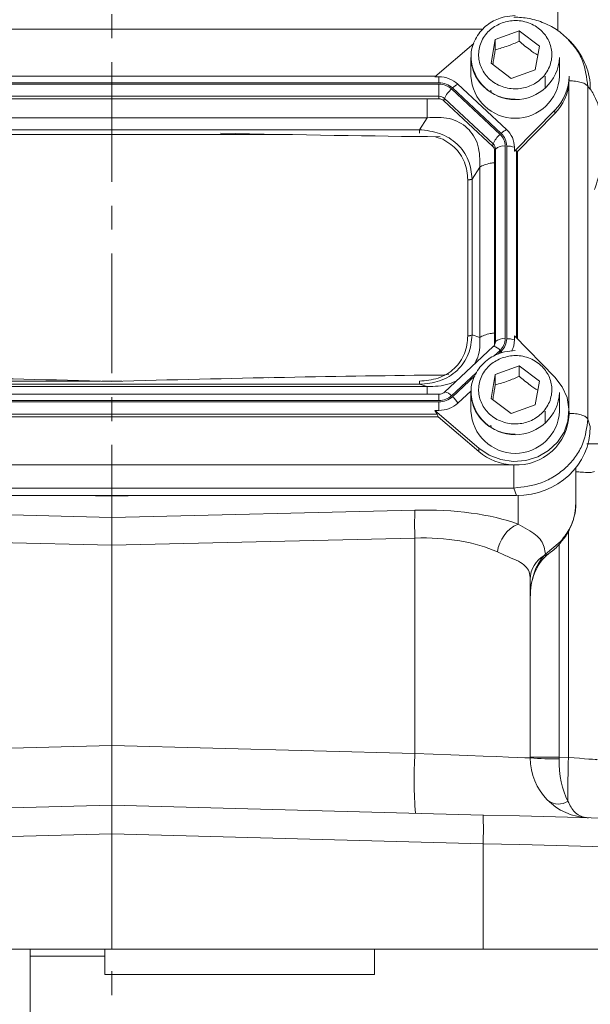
# Model space of a CAD drawing. Header units: inches. Extents: x 0.3 to 33.9, y 0.2 to 21.6.
# Tile 10 of 27: x 22.9 to 25.3, y 4.8 to 8.9. Entities that reach past the tile are written whole.
import ezdxf

# ---------------------------------------------------------------- set-up
doc = ezdxf.new("R2010")
doc.units = ezdxf.units.IN
doc.header["$MEASUREMENT"] = 0
doc.linetypes.add('CENTERX2', pattern=[0.8, 0.5, -0.1, 0.1, -0.1])
doc.layers.add('SLD-0', color=7, linetype='Continuous', lineweight=15)
doc.styles.add('SLDTEXTSTYLE0', font='TXT', dxfattribs={"width": 0.75})
doc.dimstyles.new('SLDDIMSTYLE0', dxfattribs={"dimtxt": 0.25, "dimasz": 0.13, "dimexe": 0, "dimexo": 0.0625, "dimgap": 0.0625, "dimtad": 0, "dimtih": 1, "dimtoh": 1, "dimrnd": 1e-09, "dimzin": 12, "dimdsep": 46, "dimtxsty": 'SLDTEXTSTYLE0', "dimsah": 1, "dimcen": 0.09, "dimadec": 0, "dimazin": 3, "dimtfac": 1, "dimtofl": 0, "dimtmove": 0, "dimatfit": 3, "dimfxl": 1, "dimfrac": 2, "dimtolj": 1, "dimtzin": 12, "dimarcsym": 0})

# ---------------------------------------------------------------- blocks, each defined once
blk = doc.blocks.new('_D_11')
at = {"layer": 'SLD-0'}
for p, q in [((23.369, 12.6045), (30.951, 12.6045)), ((30.826, 12.6045), (30.826, 9.2256)), ((30.3469, 8.8515), (30.2962, 8.8515)), ((30.2962, 8.8515), (30.2962, 8.4547)), ((31.3051, 8.8515), (31.3559, 8.8515)), ((31.3559, 8.8515), (31.3559, 8.4547)), ((30.2962, 8.4547), (30.3469, 8.4547)), ((31.3559, 8.4547), (31.3051, 8.4547)), ((30.826, 5.0249), (30.826, 8.4039)), ((26.866, 5.0249), (30.951, 5.0249))]:
    blk.add_line(p, q, dxfattribs=at)
for points in [[(30.826, 12.6045), (30.806, 12.4745), (30.846, 12.4745)], [(30.826, 5.0249), (30.846, 5.1549), (30.806, 5.1549)]]:
    blk.add_solid(points, dxfattribs=at)
at = {"layer": 'SLD-0', "char_height": 0.25, "attachment_point": 1, "style": 'SLDTEXTSTYLE0'}
for s, insert in [('7.58', (30.4012, 9.2246, -2.4475)), ('192.5', (30.4104, 8.7769, -2.4475))]:
    blk.add_mtext(s, dxfattribs=dict(at, insert=insert))

msp = doc.modelspace()

# ---------------------------------------------------------------- linework, layer by layer
at = {"color": 8, "linetype": 'Continuous', "lineweight": 15}
for p, q in [((25.1848, 10.3555), (25.1848, 8.8634)), ((24.8696, 8.8693), (21.7131, 8.8693)), ((25.2308, 7.2817), (25.2308, 8.651)), ((24.0428, 8.4291), (22.5951, 8.4291)), ((25.0119, 7.5783), (25.0119, 8.3618)), ((24.9193, 7.5056), (24.9428, 7.5275)), ((24.9354, 7.5126), (24.9471, 7.5235)), ((24.7395, 7.3378), (24.8434, 7.4348)), ((24.7438, 7.3337), (24.8373, 7.421)), ((22.0319, 7.399), (23.2697, 7.399)), ((23.2768, 7.399), (23.3611, 7.399)), ((24.6872, 7.3175), (24.6872, 7.3444)), ((23.319, 6.9183), (23.1805, 6.9211)), ((23.4574, 6.9211), (23.319, 6.9183)), ((25.0177, 6.8014), (25.0177, 6.9212)), ((25.2283, 5.8261), (25.2283, 6.7722)), ((25.1896, 6.7173), (25.1896, 5.8271))]:
    msp.add_line(p, q, dxfattribs=at)
at = {"color": 7, "linetype": 'Continuous', "lineweight": 15}
for p, q in [((24.922, 8.8268), (25.0229, 8.8629)), ((25.0229, 8.8629), (25.1068, 8.7995)), ((25.0229, 8.8629), (25.0229, 8.8199)), ((24.8323, 8.81), (24.6694, 8.6707)), ((24.9051, 8.7272), (24.922, 8.8268)), ((24.922, 8.7838), (24.922, 8.8268)), ((25.2342, 8.8183), (25.2292, 8.824)), ((25.2467, 8.8067), (25.2353, 8.8193)), ((25.1068, 8.7995), (25.0899, 8.6999)), ((24.821, 8.7519), (24.821, 8.6737)), ((24.9891, 8.6637), (24.9051, 8.7272)), ((25.191, 8.6737), (25.191, 8.7519)), ((25.0899, 8.6999), (24.9891, 8.6637)), ((24.6872, 8.646), (21.9498, 8.646)), ((24.672, 8.673), (21.9649, 8.673)), ((24.6694, 8.6707), (24.6872, 8.6707)), ((24.6872, 8.6707), (24.6872, 8.646)), ((25.131, 8.6245), (25.131, 8.6737)), ((25.2309, 8.6542), (25.231, 8.6594)), ((25.231, 8.6594), (25.231, 8.6737)), ((24.6872, 8.6403), (21.9498, 8.6403)), ((24.6872, 8.5893), (24.6872, 8.6403)), ((24.9428, 8.4303), (24.7395, 8.6201)), ((24.9471, 8.4344), (24.7438, 8.6241)), ((24.9698, 8.4502), (24.7665, 8.64)), ((24.9045, 8.6146), (24.9048, 8.6073)), ((25.3096, 7.2406), (25.3096, 8.6305)), ((25.32, 8.619), (25.3096, 8.6305)), ((24.6872, 8.5893), (21.9498, 8.5893)), ((24.6872, 8.5786), (21.9498, 8.5786)), ((24.6872, 8.5786), (24.6872, 8.5893)), ((24.7077, 8.5707), (24.7102, 8.5804)), ((24.911, 8.3809), (24.7077, 8.5707)), ((24.9135, 8.3906), (24.7102, 8.5804)), ((25.0027, 8.3595), (25.1719, 8.5318)), ((25.1719, 8.5318), (25.1719, 8.5175)), ((24.6371, 8.4997), (21.9999, 8.4997)), ((24.605, 8.4499), (24.6371, 8.4997)), ((25.0155, 8.3582), (25.1719, 8.5175)), ((24.605, 8.4499), (22.0319, 8.4499)), ((24.911, 8.3809), (24.9135, 8.3906)), ((24.9195, 8.3618), (24.923, 8.3691)), ((24.9195, 7.5566), (24.9195, 8.3618)), ((24.923, 7.5639), (24.923, 8.3691)), ((24.9644, 7.5763), (24.9644, 8.3815)), ((24.9705, 7.5763), (24.9705, 8.3815)), ((25.0027, 8.3595), (25.0027, 8.3761)), ((25.0155, 8.3582), (25.0119, 8.3618)), ((25.0155, 7.5746), (25.0155, 8.3582)), ((24.8258, 8.2437), (24.8579, 8.2935)), ((24.8579, 7.5819), (24.8579, 8.2935)), ((24.8077, 7.5882), (24.8077, 8.2399)), ((24.8258, 7.592), (24.8258, 8.2437)), ((24.8258, 7.592), (24.8579, 7.5819)), ((25.0027, 7.5876), (25.0027, 7.571)), ((25.1719, 7.4153), (25.0027, 7.5876)), ((24.9141, 7.5432), (24.7108, 7.3534)), ((24.92, 7.5511), (24.9152, 7.5438)), ((24.9199, 7.5508), (24.9194, 7.5499)), ((24.9195, 7.5566), (24.923, 7.5639)), ((24.922, 7.4264), (25.0229, 7.4625)), ((25.0229, 7.4625), (25.1068, 7.3991)), ((25.0229, 7.4625), (25.0229, 7.4195)), ((24.0016, 7.4139), (23.973, 7.4133)), ((24.7287, 7.4275), (24.7015, 7.4245)), ((24.9051, 7.3268), (24.922, 7.4264)), ((24.922, 7.3834), (24.922, 7.4264)), ((21.9999, 7.3758), (24.6371, 7.3758)), ((22.0319, 7.3858), (24.605, 7.3858)), ((24.605, 7.3858), (24.6371, 7.3758)), ((25.1068, 7.3991), (25.0899, 7.2995)), ((24.6872, 7.3445), (21.9498, 7.3445)), ((24.6872, 7.3444), (24.6872, 7.3445)), ((24.7665, 7.3071), (24.8217, 7.3586)), ((24.821, 7.3515), (24.821, 7.2734)), ((24.9891, 7.2634), (24.9051, 7.3268)), ((25.191, 7.2734), (25.191, 7.3515)), ((21.9498, 7.3175), (24.6872, 7.3175)), ((21.9498, 7.3118), (24.6872, 7.3118)), ((24.6872, 7.3118), (24.6872, 7.2764)), ((25.0899, 7.2995), (24.9891, 7.2634)), ((21.9536, 7.2502), (24.6833, 7.2502)), ((21.9575, 7.2608), (24.6794, 7.2608)), ((24.6694, 7.2764), (24.854, 7.1185)), ((24.6694, 7.2764), (24.6872, 7.2764)), ((24.6833, 7.2502), (24.6794, 7.2608)), ((24.6833, 7.2502), (24.854, 7.1042)), ((25.131, 7.2242), (25.131, 7.2734)), ((25.231, 7.259), (25.231, 7.2734)), ((24.9045, 7.2142), (24.9048, 7.2069)), ((25.32, 7.2098), (25.3096, 7.2406)), ((24.854, 7.1185), (24.854, 7.1042)), ((21.6399, 7.0491), (24.997, 7.0491)), ((25.259, 7.0365), (25.259, 7.0277)), ((25.259, 6.8875), (25.259, 7.0277)), ((21.6262, 6.9211), (25.0107, 6.9211)), ((21.6366, 6.9519), (25.0003, 6.9519)), ((23.319, 6.9183), (23.319, 6.9211)), ((23.319, 6.8294), (23.319, 6.9183)), ((25.0107, 6.9211), (25.0003, 6.9519)), ((22.0515, 6.8598), (23.319, 6.8294)), ((23.319, 6.8294), (24.5864, 6.8598)), ((23.319, 6.8294), (23.319, 6.7128)), ((23.319, 6.7128), (22.0515, 6.7432)), ((24.5864, 6.7432), (23.319, 6.7128)), ((23.319, 5.876), (23.319, 6.7128)), ((24.5864, 5.8429), (24.5864, 6.7432)), ((25.1323, 6.6753), (25.194, 6.7268)), ((25.127, 6.6701), (25.1323, 6.6753)), ((25.069, 6.5716), (25.069, 5.8239)), ((22.0515, 5.8429), (23.319, 5.876)), ((23.319, 5.876), (24.5864, 5.8429)), ((23.319, 5.876), (23.319, 5.6262)), ((25.069, 5.8271), (25.1896, 5.8271)), ((25.1896, 5.8271), (25.2283, 5.8261)), ((21.7666, 5.5855), (23.319, 5.6262)), ((23.319, 5.6262), (24.8713, 5.5855)), ((23.319, 5.5062), (23.319, 5.6262)), ((23.319, 5.5062), (21.7666, 5.4656)), ((23.319, 5.5062), (23.319, 5.0249)), ((24.8713, 5.4656), (23.319, 5.5062)), ((24.8713, 5.0249), (24.8713, 5.4656)), ((23.319, 5.0249), (21.7666, 5.0249)), ((22.9773, 5.0249), (22.9773, 4.06)), ((23.2893, 5.0249), (23.2893, 4.9195)), ((24.8713, 5.0249), (23.319, 5.0249)), ((24.4173, 5.0249), (24.4173, 4.9195)), ((25.7424, 5.0249), (24.8713, 5.0249)), ((22.9773, 4.9949), (23.2893, 4.9949)), ((23.2893, 4.9195), (23.2893, 4.9194)), ((23.2893, 4.9194), (24.4173, 4.9194)), ((24.4173, 4.9195), (24.4173, 4.9194))]:
    msp.add_line(p, q, dxfattribs=at)
at = {"color": 7, "linetype": 'Continuous', "lineweight": 15, "flags": 128}
for points in [[(24.9152, 7.5438), (24.9148, 7.5437), (24.9141, 7.5432)], [(24.854, 7.1185), (24.8968, 7.0897), (24.9455, 7.071), (24.9977, 7.0635), (25.0502, 7.0674), (25.1004, 7.0827), (25.1453, 7.1084), (25.1826, 7.1433), (25.2102, 7.1852), (25.2266, 7.232), (25.2308, 7.2811), (25.2227, 7.3298), (25.2027, 7.3753), (25.1719, 7.4153)], [(24.7108, 7.3534), (24.7116, 7.3539), (24.712, 7.3541)], [(24.5864, 5.8429), (24.6627, 5.8399), (24.7367, 5.837), (24.8068, 5.8342), (24.8713, 5.8317), (24.9286, 5.8294), (24.9775, 5.8275), (25.0168, 5.826), (25.0456, 5.8248), (25.0631, 5.8241), (25.069, 5.8239)], [(25.2283, 5.8261), (25.2521, 5.8242), (25.2748, 5.8224), (25.2957, 5.8208), (25.3139, 5.8193), (25.3288, 5.8182), (25.3399, 5.8173), (25.3467, 5.8168), (25.349, 5.8166)], [(24.8713, 5.5855), (25.0238, 5.5816), (25.1749, 5.5776), (25.3237, 5.5737), (25.4692, 5.5699), (25.6104, 5.5662), (25.7464, 5.5626), (25.8763, 5.5592), (25.9992, 5.556), (26.1143, 5.553), (26.221, 5.5502), (26.3183, 5.5477), (26.4058, 5.5454), (26.4829, 5.5433), (26.5489, 5.5416), (26.6036, 5.5402), (26.6465, 5.5391), (26.6773, 5.5383), (26.6959, 5.5378), (26.7021, 5.5376)], [(26.819, 5.4176), (26.813, 5.4178), (26.7952, 5.4182), (26.7655, 5.419), (26.7243, 5.42), (26.6717, 5.4213), (26.6081, 5.4228), (26.5338, 5.4247), (26.4492, 5.4267), (26.355, 5.4291), (26.2516, 5.4316), (26.1396, 5.4344), (26.0198, 5.4373), (25.8928, 5.4404), (25.7595, 5.4437), (25.6205, 5.4471), (25.4767, 5.4507), (25.329, 5.4543), (25.1783, 5.458), (25.0254, 5.4618), (24.8713, 5.4656)]]:
    msp.add_lwpolyline(points, dxfattribs=at)
at = {"color": 8, "linetype": 'Continuous', "lineweight": 15, "flags": 128}
for points in [[(24.9471, 7.5235), (24.9503, 7.5204), (24.952, 7.5187)], [(25.194, 6.7268), (25.1961, 6.7245), (25.1963, 6.7241)], [(25.1323, 6.6753), (25.1391, 6.6743), (25.1441, 6.676)]]:
    msp.add_lwpolyline(points, dxfattribs=at)
at = {"color": 7, "linetype": 'Continuous', "lineweight": 15}
for centre, radius, start, end in [((25.006, 8.7606), 0.1852, 182.7192, 357.2808), ((24.6878, 8.5543), 0.1163, 47.4097, 90.3072), ((25.006, 8.6825), 0.1852, 182.7192, 357.2808), ((25.0291, 8.6746), 0.2019, 315.0052, 359.767), ((25.0279, 8.6608), 0.2031, 315.1301, 357.2496), ((24.8101, 8.5375), 0.1086, 130.5235, 156.7761), ((24.7966, 8.5727), 0.0737, 114.0482, 135.7262), ((24.6874, 8.5555), 0.0338, 47.4123, 90.3048), ((24.6873, 8.5486), 0.0301, 47.4109, 90.3053), ((24.9999, 8.3829), 0.0737, 114.0489, 135.7252), ((24.9013, 8.3755), 0.1014, 0.3768, 47.4753), ((25.0133, 8.3477), 0.1086, 130.524, 156.776), ((24.8933, 8.3616), 0.0262, 0.378, 47.4741), ((24.8936, 8.3689), 0.0294, 0.3767, 47.4761), ((24.9574, 8.33), 0.052, 82.2101, 131.2626), ((24.9726, 8.2952), 0.0863, 69.6237, 91.4043), ((24.9574, 7.5248), 0.052, 82.2088, 131.264), ((24.9726, 7.4901), 0.0863, 69.624, 91.405), ((24.894, 7.5567), 0.0255, 338.3655, 359.9541), ((24.9034, 7.5712), 0.0993, 331.5394, 359.8974), ((24.6413, 7.2231), 0.1508, 33.8555, 47.1912), ((25.006, 7.3603), 0.1852, 182.7192, 357.2808), ((24.6878, 7.3928), 0.1163, 269.6935, 312.5897), ((25.006, 7.2822), 0.1852, 182.7192, 357.2808), ((25.0129, 7.2669), 0.2182, 266.7037, 357.9341), ((25.0047, 7.2825), 0.2335, 229.8038, 268.1234), ((26.3165, 6.8015), 1.7311, 178.0696, 181.9304), ((25.0801, 6.6651), 0.15, 114.5913, 172.4367), ((25.1841, 6.5701), 0.1152, 119.72, 179.2744), ((26.38, 5.7335), 1.7969, 176.5122, 184.4876), ((25.319, 5.8239), 0.25, 180, 268.5), ((25.1601, 7.0009), 1.1805, 265.5721, 271.4279), ((30.433, 5.6776), 5.2068, 178.3662, 180.3831), ((25.187, 5.705), 0.0736, 234.6855, 302.3147), ((23.7247, 5.5256), 1.1482, 357.0056, 2.9944)]:
    msp.add_arc(centre, radius, start, end, dxfattribs=at)
at = {"color": 8, "linetype": 'Continuous', "lineweight": 15}
for centre, radius, start, end in [((24.9099, 7.5035), 0.0406, 36.1823, 82.5133), ((24.8942, 7.564), 0.0288, 332.7532, 359.9022), ((24.7022, 7.3062), 0.0488, 40.2314, 78.4371), ((25.1312, 6.6822), 0.0127, 250.7343, 306.6136)]:
    msp.add_arc(centre, radius, start, end, dxfattribs=at)
at = {"color": 7, "linetype": 'Continuous', "lineweight": 15}
for centre, major_axis, ratio, start_param, end_param in [((25.0011, 8.6101), (0.313, 0.0656), 0.927683, 6.091166, 6.782759), ((22.7441, 8.5759), (3.4384, -0.1121), 0.032567, 5.01757, 5.315642), ((24.9705, 8.317), (0.0413, 0.0448), 0.170211, 6.275096, 6.798785), ((23.8938, 7.2686), (3.4384, -0.1121), 0.032567, 1.739821, 2.177444), ((22.7441, 7.2686), (3.4384, 0.1121), 0.032567, 0.964148, 1.401772), ((24.6343, 7.2968), (0.0452, -0.0412), 0.184584, 0.341071, 0.86476), ((25.0011, 7.2188), (0.313, -0.0656), 0.927683, 4.934566, 6.475204), ((24.5646, 6.6192), (0.6249, 0.0274), 0.383235, 0.743044, 1.519084), ((24.569, 6.5026), (0.4998, 0.0303), 0.478472, 0.730819, 1.506859), ((25.194, 6.4974), (0, 0.2045), 0.611254, 0.565139, 1.570796), ((25.319, 5.8239), (0.0065, 0.2499), 0.517444, 1.596976, 2.39489), ((25.194, 5.8272), (0.0033, 0.25), 0.017441, 1.571481, 1.596748)]:
    msp.add_ellipse(centre, major_axis=major_axis, ratio=ratio, start_param=start_param, end_param=end_param, dxfattribs=at)
for points, knots in [([(25.006, 8.9267), (24.9907, 8.9257), (24.9692, 8.9243), (24.939, 8.9154), (24.9144, 8.9048), (24.8876, 8.8874), (24.863, 8.8645), (24.8421, 8.8359), (24.8279, 8.802), (24.8208, 8.7767), (24.8215, 8.7633), (24.8215, 8.7627)], [0, 0, 0, 0, 0.165002, 0.231208, 0.341211, 0.456009, 0.579971, 0.710859, 0.8484, 0.992987, 1, 1, 1, 1]), ([(24.9511, 8.8967), (24.9698, 8.9013), (24.9986, 8.9085), (25.0387, 8.9038), (25.0686, 8.8948), (25.096, 8.8801), (25.126, 8.8552), (25.1523, 8.8158), (25.161, 8.77), (25.1565, 8.7328), (25.1467, 8.7048), (25.131, 8.6793), (25.1044, 8.6513), (25.0621, 8.6268), (25.0132, 8.6186), (24.9733, 8.6228), (24.9433, 8.6319), (24.916, 8.6466), (24.8859, 8.6715), (24.8597, 8.7109), (24.8509, 8.7566), (24.8554, 8.7939), (24.8652, 8.8219), (24.881, 8.8473), (24.9074, 8.8758), (24.9339, 8.8885), (24.9511, 8.8967)], [0, 0, 0, 0, 0.059864, 0.09209, 0.125, 0.15791, 0.190136, 0.25, 0.309864, 0.34209, 0.375, 0.40791, 0.440136, 0.5, 0.559864, 0.59209, 0.625, 0.65791, 0.690136, 0.75, 0.809864, 0.84209, 0.875, 0.90791, 0.940136, 1, 1, 1, 1]), ([(25.2355, 8.819), (25.2195, 8.8345), (25.1874, 8.8655), (25.1281, 8.8971), (25.0649, 8.917), (25.0216, 8.9193), (25.0003, 8.9204)], [0, 0, 0, 0, 0.256761, 0.510731, 0.759485, 1, 1, 1, 1]), ([(24.922, 8.7838), (24.9401, 8.7887), (24.9737, 8.7978), (25.0073, 8.8129), (25.0229, 8.8199)], [0, 0, 0, 0, 0.534747, 1, 1, 1, 1]), ([(25.0229, 8.8199), (25.0379, 8.807), (25.0637, 8.7846), (25.0894, 8.7679), (25.1003, 8.7609)], [0, 0, 0, 0, 0.580035, 1, 1, 1, 1]), ([(24.9119, 8.7221), (24.9127, 8.7262), (24.9161, 8.7447), (24.9194, 8.7667), (24.922, 8.7838)], [0, 0, 0, 0, 0.221925, 1, 1, 1, 1]), ([(24.8215, 8.7627), (24.8215, 8.7498), (24.8214, 8.7223), (24.834, 8.6833), (24.8549, 8.6485), (24.8814, 8.6209), (24.9101, 8.6012), (24.9377, 8.5887), (24.9687, 8.5793), (24.9916, 8.5779), (25.006, 8.577)], [0, 0, 0, 0, 0.134854, 0.28604, 0.420761, 0.55262, 0.676035, 0.771494, 0.857159, 1, 1, 1, 1]), ([(24.6872, 8.646), (24.6978, 8.645), (24.719, 8.643), (24.7355, 8.6304), (24.7438, 8.6241)], [0, 0, 0, 0, 0.499999, 1, 1, 1, 1]), ([(25.3096, 8.6305), (25.307, 8.6337), (25.3019, 8.6401), (25.2832, 8.6478), (25.2588, 8.6531), (25.2402, 8.6538), (25.2309, 8.6542)], [0, 0, 0, 0, 0.249999, 0.500001, 0.750001, 1, 1, 1, 1]), ([(24.6872, 8.6403), (24.697, 8.6394), (24.7166, 8.6375), (24.7318, 8.6259), (24.7395, 8.6201)], [0, 0, 0, 0, 0.5, 1, 1, 1, 1]), ([(24.8579, 8.2935), (24.858, 8.3244), (24.8581, 8.3702), (24.8336, 8.4245), (24.8068, 8.4578), (24.7715, 8.4824), (24.7151, 8.5037), (24.6685, 8.5013), (24.6371, 8.4997)], [0, 0, 0, 0, 0.257397, 0.381603, 0.5, 0.618394, 0.742603, 1, 1, 1, 1]), ([(24.8258, 8.2437), (24.8228, 8.2705), (24.8181, 8.3109), (24.791, 8.3591), (24.7637, 8.3908), (24.7296, 8.4164), (24.6778, 8.4419), (24.634, 8.4467), (24.605, 8.4499)], [0, 0, 0, 0, 0.248978, 0.376059, 0.5, 0.623945, 0.751023, 1, 1, 1, 1]), ([(24.9428, 8.4303), (24.949, 8.4232), (24.9614, 8.4089), (24.9634, 8.3906), (24.9644, 8.3815)], [0, 0, 0, 0, 0.500002, 1, 1, 1, 1]), ([(24.9471, 8.4344), (24.9538, 8.4266), (24.9672, 8.4112), (24.9694, 8.3914), (24.9705, 8.3815)], [0, 0, 0, 0, 0.500001, 1, 1, 1, 1]), ([(24.8077, 8.2399), (24.8095, 8.24), (24.8132, 8.2401), (24.8183, 8.2409), (24.8227, 8.2421), (24.8248, 8.2431), (24.8258, 8.2437)], [0, 0, 0, 0, 0.249999, 0.500001, 0.750001, 1, 1, 1, 1]), ([(24.605, 7.3858), (24.634, 7.3884), (24.6778, 7.3923), (24.7296, 7.4174), (24.7637, 7.4428), (24.791, 7.4747), (24.8181, 7.5234), (24.8228, 7.5646), (24.8258, 7.592)], [0, 0, 0, 0, 0.248978, 0.376059, 0.5, 0.623945, 0.751023, 1, 1, 1, 1]), ([(24.605, 7.399), (24.6319, 7.4013), (24.6725, 7.4046), (24.7207, 7.4274), (24.7521, 7.4509), (24.7772, 7.4802), (24.8016, 7.5252), (24.8053, 7.5631), (24.8077, 7.5882)], [0, 0, 0, 0, 0.250062, 0.376147, 0.5, 0.62379, 0.749938, 1, 1, 1, 1]), ([(24.8077, 7.5882), (24.8095, 7.5883), (24.8132, 7.5884), (24.8183, 7.5891), (24.8227, 7.5903), (24.8248, 7.5914), (24.8258, 7.592)], [0, 0, 0, 0, 0.249999, 0.500001, 0.750001, 1, 1, 1, 1]), ([(24.9644, 7.5763), (24.9634, 7.5672), (24.9614, 7.5489), (24.949, 7.5347), (24.9428, 7.5275)], [0, 0, 0, 0, 0.5, 1, 1, 1, 1]), ([(24.9705, 7.5763), (24.9694, 7.5665), (24.9672, 7.5467), (24.9538, 7.5312), (24.9471, 7.5235)], [0, 0, 0, 0, 0.500001, 1, 1, 1, 1]), ([(25.006, 7.5263), (24.9907, 7.5253), (24.9692, 7.524), (24.939, 7.515), (24.9144, 7.5044), (24.8876, 7.4871), (24.863, 7.4642), (24.8421, 7.4355), (24.8279, 7.4017), (24.8208, 7.3764), (24.8215, 7.363), (24.8215, 7.3624)], [0, 0, 0, 0, 0.165002, 0.231208, 0.341211, 0.45601, 0.579971, 0.710859, 0.848399, 0.992986, 1, 1, 1, 1]), ([(24.9511, 7.4963), (24.9698, 7.501), (24.9986, 7.5081), (25.0387, 7.5034), (25.0686, 7.4944), (25.096, 7.4797), (25.126, 7.4548), (25.1523, 7.4154), (25.161, 7.3697), (25.1565, 7.3324), (25.1467, 7.3044), (25.131, 7.2789), (25.1044, 7.2509), (25.0621, 7.2264), (25.0132, 7.2182), (24.9733, 7.2224), (24.9433, 7.2315), (24.916, 7.2462), (24.8859, 7.2711), (24.8597, 7.3105), (24.8509, 7.3563), (24.8554, 7.3935), (24.8652, 7.4215), (24.881, 7.4469), (24.9074, 7.4754), (24.9339, 7.4881), (24.9511, 7.4963)], [0, 0, 0, 0, 0.059864, 0.09209, 0.125, 0.15791, 0.190136, 0.25, 0.309864, 0.34209, 0.375, 0.40791, 0.440136, 0.5, 0.559864, 0.59209, 0.625, 0.65791, 0.690136, 0.75, 0.809864, 0.84209, 0.875, 0.90791, 0.940136, 1, 1, 1, 1]), ([(24.922, 7.3834), (24.9401, 7.3883), (24.9737, 7.3974), (25.0073, 7.4125), (25.0229, 7.4195)], [0, 0, 0, 0, 0.534747, 1, 1, 1, 1]), ([(25.0229, 7.4195), (25.0379, 7.4066), (25.0637, 7.3843), (25.0894, 7.3675), (25.1003, 7.3605)], [0, 0, 0, 0, 0.580034, 1, 1, 1, 1]), ([(24.605, 7.399), (24.605, 7.3973), (24.605, 7.394), (24.605, 7.3901), (24.605, 7.3871), (24.605, 7.3862), (24.605, 7.3858)], [0, 0, 0, 0, 0.250002, 0.500002, 0.750016, 1, 1, 1, 1]), ([(24.9119, 7.3217), (24.9127, 7.3258), (24.9161, 7.3443), (24.9194, 7.3663), (24.922, 7.3834)], [0, 0, 0, 0, 0.221925, 1, 1, 1, 1]), ([(24.712, 7.3541), (24.7103, 7.3526), (24.7069, 7.3498), (24.7008, 7.3468), (24.6942, 7.3448), (24.6895, 7.3445), (24.6872, 7.3444)], [0, 0, 0, 0, 0.247949, 0.497239, 0.747911, 1, 1, 1, 1]), ([(24.7395, 7.3378), (24.7318, 7.332), (24.7166, 7.3204), (24.697, 7.3185), (24.6872, 7.3175)], [0, 0, 0, 0, 0.499999, 1, 1, 1, 1]), ([(24.7438, 7.3337), (24.7355, 7.3274), (24.719, 7.3149), (24.6978, 7.3128), (24.6872, 7.3118)], [0, 0, 0, 0, 0.5, 1, 1, 1, 1]), ([(24.8215, 7.3624), (24.8215, 7.3494), (24.8214, 7.322), (24.834, 7.283), (24.8549, 7.2481), (24.8814, 7.2205), (24.9101, 7.2008), (24.9377, 7.1884), (24.9687, 7.1789), (24.9916, 7.1775), (25.006, 7.1767)], [0, 0, 0, 0, 0.134854, 0.286039, 0.420761, 0.55262, 0.676035, 0.771494, 0.857159, 1, 1, 1, 1]), ([(25.2309, 7.2643), (25.2402, 7.2639), (25.2588, 7.2633), (25.2832, 7.258), (25.3019, 7.2503), (25.307, 7.2438), (25.3096, 7.2406)], [0, 0, 0, 0, 0.25, 0.500001, 0.7499994, 1, 1, 1, 1]), ([(25.0003, 6.9519), (25.0393, 6.9565), (25.0995, 6.9636), (25.1712, 7.0003), (25.2201, 7.0374), (25.2597, 7.0829), (25.2985, 7.1494), (25.3052, 7.2047), (25.3096, 7.2406)], [0, 0, 0, 0, 0.2404185, 0.3711734, 0.5000001, 0.6288306, 0.7595817, 1, 1, 1, 1]), ([(25.0003, 6.9519), (25.0003, 6.9575), (25.0003, 6.9687), (25.0003, 6.9939), (25.0003, 7.0219), (25.0003, 7.04), (25.0003, 7.049)], [0, 0, 0, 0, 0.25, 0.500001, 0.75, 1, 1, 1, 1]), ([(25.194, 6.7268), (25.2069, 6.7431), (25.2358, 6.7797), (25.2561, 6.8364), (25.2582, 6.8742), (25.259, 6.8875)], [0, 0, 0, 0, 0.342388, 0.768147, 1, 1, 1, 1]), ([(25.1955, 6.7247), (25.2012, 6.7311), (25.2176, 6.7495), (25.2382, 6.7865), (25.254, 6.8342), (25.2607, 6.8692), (25.2589, 6.8866), (25.2588, 6.887)], [0, 0, 0, 0, 0.143412, 0.410236, 0.702083, 0.993082, 1, 1, 1, 1]), ([(25.0177, 6.8014), (25.0313, 6.7938), (25.0603, 6.7775), (25.0926, 6.7561), (25.1242, 6.7257), (25.1291, 6.6953), (25.1323, 6.6753)], [0, 0, 0, 0, 0.18345, 0.390895, 0.601313, 1, 1, 1, 1]), ([(25.1439, 6.6763), (25.1483, 6.6794), (25.1663, 6.6927), (25.1848, 6.7087), (25.1956, 6.7235), (25.1962, 6.7243)], [0, 0, 0, 0, 0.229698, 0.956141, 1, 1, 1, 1]), ([(25.069, 6.5716), (25.068, 6.5821), (25.0661, 6.6034), (25.0495, 6.6271), (25.0209, 6.6463), (24.9814, 6.6631), (24.9476, 6.6778), (24.9314, 6.6848)], [0, 0, 0, 0, 0.193788, 0.392776, 0.597115, 0.80657, 1, 1, 1, 1]), ([(25.069, 6.4974), (25.0692, 6.5054), (25.0698, 6.5311), (25.0774, 6.5727), (25.0949, 6.6176), (25.1158, 6.6507), (25.1326, 6.6662), (25.1388, 6.6719)], [0, 0, 0, 0, 0.124993, 0.400929, 0.653886, 0.87212, 1, 1, 1, 1]), ([(25.1367, 6.6702), (25.1386, 6.6718), (25.1408, 6.6738), (25.1435, 6.6755), (25.144, 6.6758)], [0, 0, 0, 0, 0.806608, 1, 1, 1, 1]), ([(25.3124, 5.574), (25.3123, 5.574), (25.3122, 5.574), (25.312, 5.574), (25.3118, 5.574), (25.3113, 5.574), (25.3105, 5.5741), (25.3089, 5.5741), (25.3062, 5.5743), (25.3013, 5.5749), (25.2926, 5.5764), (25.2766, 5.5814), (25.2636, 5.5895), (25.2436, 5.6077), (25.2347, 5.6259), (25.2263, 5.6428)], [0, 0, 0, 0, 0.0032579, 0.0038929, 0.0048538, 0.008644, 0.0153972, 0.0274457, 0.0489834, 0.0876444, 0.1577036, 0.2876173, 0.5427061, 0.5737491, 1, 1, 1, 1])]:
    msp.add_open_spline(points, degree=3, knots=knots, dxfattribs=at)
at = {"color": 8, "linetype": 'Continuous', "lineweight": 15}
for points, knots in [([(25.3096, 8.6305), (25.305, 8.6672), (25.298, 8.7239), (25.2645, 8.7856), (25.2424, 8.8094), (25.2342, 8.8183)], [0, 0, 0, 0, 0.535498, 0.826735, 1, 1, 1, 1]), ([(25.3199, 8.6211), (25.3289, 8.6056), (25.3537, 8.5631), (25.3699, 8.4841), (25.3775, 8.3904), (25.3683, 8.2934), (25.3482, 8.2311), (25.3379, 8.1995)], [0, 0, 0, 0, 0.119325, 0.326846, 0.540798, 0.767319, 1, 1, 1, 1]), ([(24.6371, 8.4997), (24.6371, 8.5083), (24.6371, 8.5256), (24.6371, 8.5533), (24.6371, 8.5712), (24.6371, 8.5786)], [0, 0, 0, 0, 0.368962, 0.737928, 1, 1, 1, 1]), ([(24.605, 8.4354), (24.605, 8.4369), (24.605, 8.4403), (24.605, 8.4453), (24.605, 8.4483), (24.605, 8.4499)], [0, 0, 0, 0, 0.2898959, 0.6449444, 1, 1, 1, 1]), ([(24.8077, 8.2399), (24.8053, 8.2651), (24.8016, 8.3029), (24.7772, 8.3479), (24.7522, 8.3774), (24.7205, 8.4), (24.6941, 8.4152), (24.6773, 8.4174), (24.674, 8.4179)], [0, 0, 0, 0, 0.31994, 0.481261, 0.639724, 0.798107, 0.959508, 1, 1, 1, 1]), ([(24.8579, 8.2935), (24.8638, 8.2966), (24.8757, 8.3027), (24.8977, 8.309), (24.9135, 8.3111), (24.9195, 8.3118)], [0, 0, 0, 0, 0.38314, 0.766285, 1, 1, 1, 1]), ([(24.8354, 7.4697), (24.8407, 7.4796), (24.8596, 7.5152), (24.8586, 7.5539), (24.8579, 7.5819)], [0, 0, 0, 0, 0.276862, 1, 1, 1, 1]), ([(24.8579, 7.5819), (24.8638, 7.585), (24.8757, 7.5912), (24.8977, 7.5974), (24.9135, 7.5995), (24.9195, 7.6003)], [0, 0, 0, 0, 0.383141, 0.766283, 1, 1, 1, 1]), ([(24.6371, 7.3758), (24.6688, 7.3767), (24.7126, 7.378), (24.7518, 7.3967), (24.7627, 7.4018)], [0, 0, 0, 0, 0.723141, 1, 1, 1, 1]), ([(24.6371, 7.3758), (24.6371, 7.3733), (24.6371, 7.3682), (24.6371, 7.3563), (24.6371, 7.3465), (24.6371, 7.3445)], [0, 0, 0, 0, 0.441546, 0.883089, 1, 1, 1, 1]), ([(25.3051, 7.1373), (25.3154, 7.1373), (25.3486, 7.1373), (25.3849, 7.1349), (25.4036, 7.1367), (25.4064, 7.137)], [0, 0, 0, 0, 0.276412, 0.8939634, 1, 1, 1, 1]), ([(25.3373, 7.0211), (25.3315, 7.019), (25.325, 7.0165), (25.3069, 7.0162), (25.2884, 7.0184), (25.2672, 7.0193), (25.259, 7.0197)], [0, 0, 0, 0, 0.34001, 0.380694, 0.758306, 1, 1, 1, 1])]:
    msp.add_open_spline(points, degree=3, knots=knots, dxfattribs=at)
at = {"layer": 'SLD-0', "linetype": 'CENTERX2', "lineweight": 0}
msp.add_line((23.319, 15.9322), (23.319, 2.501), dxfattribs=at)

# ---------------------------------------------------------------- dimensions: what is measured, and where the dimension line sits
at = {"layer": 'SLD-0'}
dim = msp.add_linear_dim(base=(30.826, 12.6045), p1=(26.816, 5.0249), p2=(23.319, 12.6045), angle=90, dimstyle='SLDDIMSTYLE0', dxfattribs=at)
dim.commit()
dim.dimension.update_dxf_attribs({"geometry": '_D_11', "text_midpoint": (30.826, 8.8147), "dimtype": 160})

doc.saveas('drawing.dxf')
